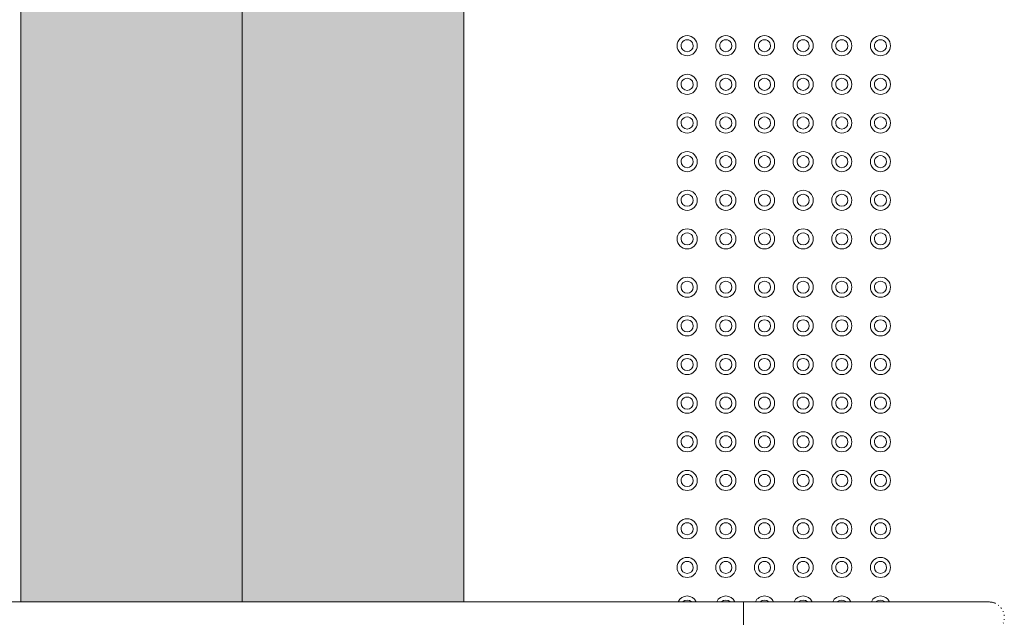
# Model space of a CAD drawing. Header units: metres. Extents: x 2.5 to 42.1, y -73.7 to -48.4.
# Tile 32 of 256: x 9.1 to 10.3, y -60.5 to -59.7. Entities that reach past the tile are written whole.
import ezdxf

# ---------------------------------------------------------------- set-up
doc = ezdxf.new("R2010")
doc.units = ezdxf.units.M
doc.linetypes.add('Projeção', pattern=[0.003968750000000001, 0.002381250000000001, -0.0015875])
for name, color, linetype, lineweight in [('A-FLOR', 7, 'Continuous', 18), ('A-GENM', 7, 'Continuous', 18), ('Balaústres', 7, 'Continuous', 18), ('Corrimão', 7, 'Continuous', 18), ('Guarda-corpos', 7, 'Continuous', 18), ('S-STRS', 7, 'Continuous', 18)]:
    doc.layers.add(name, color=color, linetype=linetype, lineweight=lineweight)
pattern_1 = [(49.99999999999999, (21.555, -62.92899999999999), (0.2732740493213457, -0.02391137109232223), [0.02858, -0.31433]), (355, (21.555, -62.92899999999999), (-0.05286337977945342, 0.2865879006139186), [0.02286, -0.25146]), (100.451, (21.578, -62.931), (0.2204178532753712, 0.2626803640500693), [0.02429, -0.26714]), (46.184, (21.555, -62.853), (0.4066185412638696, -0.06305748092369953), [0.04286, -0.47149]), (96.636, (21.589, -62.858), (0.356106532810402, 0.371138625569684), [0.03643, -0.4007]), (351.184, (21.555, -62.853), (0.3561083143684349, 0.3711369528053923), [0.03429, -0.37719]), (21, (21.593, -62.872), (0.2274184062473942, -0.1533992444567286), [0.02858, -0.31433]), (326, (21.593, -62.872), (0.09270521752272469, 0.2762841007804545), [0.02286, -0.25146]), (71.45100000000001, (21.612, -62.88399999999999), (0.3201317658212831, 0.1228847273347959), [0.02429, -0.26714]), (37.50000000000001, (21.555, -62.92899999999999), (0.004637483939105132, 0.1268326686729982), [0.00251, -0.2459, 0.00251, -0.25276, -0.25241]), (37.50000000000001, (21.555, -62.92899999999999), (0.004637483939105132, 0.1268326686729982), [-0.50368, 0.00251, -0.2499]), (7.499999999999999, (21.555, -62.92899999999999), (0.1002335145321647, 0.1502686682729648), [0.00251, -0.14303, 0.00251, -0.24018, -0.0962]), (7.499999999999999, (21.555, -62.92899999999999), (0.1002335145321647, 0.1502686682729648), [-0.38824, 0.00251, -0.09369]), (327.5, (21.47, -62.92899999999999), (0.2033840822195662, -0.008594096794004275), [0.00251, -0.09274, 0.00251, -0.29467, -0.39433]), (327.5, (21.47, -62.92899999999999), (0.2033840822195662, -0.008594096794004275), [-0.39243, 0.00251, -0.39182]), (317.5, (21.432, -62.92899999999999), (0.2221915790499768, 0.0381397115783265), [0.00251, -0.12131, 0.00251, -0.19484, -0.28004]), (317.5, (21.432, -62.92899999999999), (0.2221915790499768, 0.0381397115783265), [-0.32118, 0.00251, -0.27752])]

# ---------------------------------------------------------------- blocks, each defined once
blk = doc.blocks.new('_ARQPWR_ACS Piso tátil de alerta - 30 cm Inox-7195133-TÉRREO _0_32m')
at = {"layer": 'A-GENM', "color": 253, "true_color": 0xaaaaaa}
for centre, radius, start, end in [((-0.1199999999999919, 0.1200000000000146), 0.01249999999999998, 0, 179.9999999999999), ((-0.1199999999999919, 0.1200000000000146), 0.007500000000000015, 359.9999999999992, 179.9999999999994), ((-0.07199999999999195, 0.1200000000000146), 0.0125, 0, 179.9999999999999), ((-0.07199999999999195, 0.1200000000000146), 0.007500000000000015, 359.9999999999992, 179.9999999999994), ((-0.02399999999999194, 0.1200000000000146), 0.0125, 3.81666561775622e-14, 179.9999999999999), ((-0.02399999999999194, 0.1200000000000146), 0.007500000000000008, 359.9999999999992, 179.9999999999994), ((0.02400000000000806, 0.1200000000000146), 0.0125, 3.498610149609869e-14, 179.9999999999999), ((0.02400000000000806, 0.1200000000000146), 0.007500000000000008, 359.9999999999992, 179.9999999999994), ((0.07200000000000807, 0.1200000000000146), 0.0125, 3.180554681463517e-14, 179.9999999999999), ((0.07200000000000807, 0.1200000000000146), 0.007499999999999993, 359.9999999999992, 179.9999999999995), ((0.120000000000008, 0.1200000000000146), 0.0125, 0, 179.9999999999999), ((0.120000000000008, 0.1200000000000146), 0.007500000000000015, 359.9999999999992, 179.9999999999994), ((-0.1199999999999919, 0.1200000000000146), 0.0125, 179.9999999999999, 359.9999999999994), ((-0.1199999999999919, 0.1200000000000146), 0.007500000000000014, 179.9999999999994, 359.9999999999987), ((-0.07199999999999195, 0.1200000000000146), 0.0125, 179.9999999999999, 359.9999999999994), ((-0.07199999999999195, 0.1200000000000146), 0.00750000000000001, 179.9999999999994, 359.9999999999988), ((-0.02399999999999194, 0.1200000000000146), 0.0125, 179.9999999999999, 359.9999999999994), ((-0.02399999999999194, 0.1200000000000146), 0.007500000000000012, 179.9999999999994, 359.9999999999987), ((0.02400000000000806, 0.1200000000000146), 0.0125, 179.9999999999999, 359.9999999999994), ((0.02400000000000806, 0.1200000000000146), 0.007500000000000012, 179.9999999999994, 359.9999999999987), ((0.07200000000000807, 0.1200000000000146), 0.0125, 179.9999999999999, 359.9999999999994), ((0.07200000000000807, 0.1200000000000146), 0.007500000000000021, 179.9999999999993, 359.9999999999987), ((0.120000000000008, 0.1200000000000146), 0.0125, 179.9999999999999, 359.9999999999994), ((0.120000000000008, 0.1200000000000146), 0.00750000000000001, 179.9999999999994, 359.9999999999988), ((-0.119999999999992, 0.07200000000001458), 0.0125, 2.544443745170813e-14, 179.9999999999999), ((-0.119999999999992, 0.07200000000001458), 0.007500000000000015, 359.9999999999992, 179.9999999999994), ((-0.07199999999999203, 0.07200000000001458), 0.01249999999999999, 2.544443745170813e-14, 179.9999999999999), ((-0.07199999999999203, 0.07200000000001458), 0.007500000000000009, 359.9999999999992, 179.9999999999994), ((-0.02399999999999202, 0.07200000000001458), 0.01249999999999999, 3.180554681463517e-14, 179.9999999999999), ((-0.02399999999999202, 0.07200000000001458), 0.007500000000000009, 359.9999999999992, 179.9999999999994), ((0.02400000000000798, 0.07200000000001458), 0.01249999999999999, 3.180554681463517e-14, 179.9999999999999), ((0.02400000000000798, 0.07200000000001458), 0.007500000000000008, 359.9999999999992, 179.9999999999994), ((0.07200000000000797, 0.07200000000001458), 0.0125, 0, 179.9999999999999), ((0.07200000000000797, 0.07200000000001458), 0.007500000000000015, 359.9999999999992, 179.9999999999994), ((0.120000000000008, 0.07200000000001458), 0.01249999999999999, 2.544443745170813e-14, 179.9999999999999), ((0.120000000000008, 0.07200000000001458), 0.007500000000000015, 359.9999999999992, 179.9999999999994), ((-0.119999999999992, 0.07200000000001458), 0.01249999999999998, 179.9999999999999, 359.9999999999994), ((-0.119999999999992, 0.07200000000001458), 0.00750000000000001, 179.9999999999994, 359.9999999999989), ((-0.07199999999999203, 0.07200000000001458), 0.01249999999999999, 179.9999999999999, 359.9999999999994), ((-0.07199999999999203, 0.07200000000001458), 0.00750000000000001, 179.9999999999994, 359.9999999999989), ((-0.02399999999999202, 0.07200000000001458), 0.01249999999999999, 179.9999999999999, 359.9999999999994), ((-0.02399999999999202, 0.07200000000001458), 0.007500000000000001, 179.9999999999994, 359.9999999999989), ((0.02400000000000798, 0.07200000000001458), 0.01249999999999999, 179.9999999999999, 359.9999999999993), ((0.02400000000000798, 0.07200000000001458), 0.007500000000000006, 179.9999999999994, 359.9999999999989), ((0.07200000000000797, 0.07200000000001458), 0.0125, 179.9999999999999, 359.9999999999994), ((0.07200000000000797, 0.07200000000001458), 0.0075, 179.9999999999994, 359.9999999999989), ((0.120000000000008, 0.07200000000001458), 0.01249999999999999, 179.9999999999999, 359.9999999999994), ((0.120000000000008, 0.07200000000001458), 0.00750000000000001, 179.9999999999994, 359.9999999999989), ((-0.1199999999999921, 0.02400000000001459), 0.0125, 1.590277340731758e-14, 179.9999999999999), ((-0.1199999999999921, 0.02400000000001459), 0.007500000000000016, 359.9999999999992, 179.9999999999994), ((-0.0719999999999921, 0.02400000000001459), 0.0125, 1.590277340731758e-14, 179.9999999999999), ((-0.0719999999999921, 0.02400000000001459), 0.007500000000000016, 359.9999999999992, 179.9999999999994), ((-0.02399999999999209, 0.02400000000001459), 0.01249999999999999, 5.088887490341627e-14, 179.9999999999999), ((-0.02399999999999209, 0.02400000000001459), 0.007500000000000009, 359.9999999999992, 179.9999999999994), ((0.02400000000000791, 0.02400000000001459), 0.01249999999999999, 4.452776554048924e-14, 179.9999999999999), ((0.02400000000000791, 0.02400000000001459), 0.007500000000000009, 359.9999999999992, 179.9999999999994), ((0.07200000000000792, 0.02400000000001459), 0.0125, 4.452776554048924e-14, 179.9999999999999), ((0.07200000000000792, 0.02400000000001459), 0.007500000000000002, 359.9999999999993, 179.9999999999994), ((0.1200000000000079, 0.02400000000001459), 0.0125, 1.590277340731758e-14, 179.9999999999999), ((0.1200000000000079, 0.02400000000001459), 0.007500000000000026, 359.9999999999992, 179.9999999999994), ((-0.1199999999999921, 0.02400000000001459), 0.01249999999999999, 179.9999999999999, 359.9999999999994), ((-0.1199999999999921, 0.02400000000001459), 0.007500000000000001, 179.9999999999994, 359.9999999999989), ((-0.0719999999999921, 0.02400000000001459), 0.01249999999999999, 179.9999999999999, 359.9999999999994), ((-0.0719999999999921, 0.02400000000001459), 0.007500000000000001, 179.9999999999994, 359.9999999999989), ((-0.02399999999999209, 0.02400000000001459), 0.01249999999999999, 179.9999999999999, 359.9999999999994), ((-0.02399999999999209, 0.02400000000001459), 0.007500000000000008, 179.9999999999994, 359.9999999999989), ((0.02400000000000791, 0.02400000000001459), 0.01249999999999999, 179.9999999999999, 359.9999999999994), ((0.02400000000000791, 0.02400000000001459), 0.007500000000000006, 179.9999999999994, 359.9999999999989), ((0.07200000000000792, 0.02400000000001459), 0.01249999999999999, 179.9999999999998, 359.9999999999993), ((0.07200000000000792, 0.02400000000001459), 0.007500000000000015, 179.9999999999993, 359.9999999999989), ((0.1200000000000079, 0.02400000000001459), 0.01249999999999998, 179.9999999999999, 359.9999999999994), ((0.1200000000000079, 0.02400000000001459), 0.007500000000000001, 179.9999999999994, 359.9999999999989), ((-0.1199999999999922, -0.02399999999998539), 0.01249999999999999, 5.724998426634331e-14, 179.9999999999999), ((-0.07199999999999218, -0.02399999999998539), 0.0125, 1.90833280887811e-14, 179.9999999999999), ((-0.02399999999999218, -0.02399999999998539), 0.01249999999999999, 4.452776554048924e-14, 179.9999999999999), ((0.02400000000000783, -0.02399999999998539), 0.01249999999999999, 6.361109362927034e-14, 179.9999999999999), ((0.07200000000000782, -0.02399999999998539), 0.0125, 2.544443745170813e-14, 179.9999999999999), ((0.1200000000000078, -0.02399999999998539), 0.0125, 1.90833280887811e-14, 179.9999999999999), ((-0.1199999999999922, -0.02399999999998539), 0.01249999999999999, 179.9999999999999, 359.9999999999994), ((-0.1199999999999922, -0.02399999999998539), 0.007500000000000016, 359.9999999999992, 179.9999999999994), ((-0.1199999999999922, -0.02399999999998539), 0.007500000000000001, 179.9999999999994, 359.9999999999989), ((-0.07199999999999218, -0.02399999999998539), 0.01249999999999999, 179.9999999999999, 359.9999999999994), ((-0.07199999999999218, -0.02399999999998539), 0.007500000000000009, 359.9999999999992, 179.9999999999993), ((-0.07199999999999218, -0.02399999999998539), 0.007500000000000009, 179.9999999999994, 359.9999999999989), ((-0.02399999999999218, -0.02399999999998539), 0.01249999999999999, 179.9999999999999, 359.9999999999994), ((-0.02399999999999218, -0.02399999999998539), 0.007500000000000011, 359.9999999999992, 179.9999999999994), ((-0.02399999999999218, -0.02399999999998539), 0.007500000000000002, 179.9999999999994, 359.9999999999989), ((0.02400000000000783, -0.02399999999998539), 0.01249999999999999, 179.9999999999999, 359.9999999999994), ((0.02400000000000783, -0.02399999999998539), 0.007500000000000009, 359.9999999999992, 179.9999999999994), ((0.02400000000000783, -0.02399999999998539), 0.007500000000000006, 179.9999999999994, 359.9999999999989), ((0.07200000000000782, -0.02399999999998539), 0.01249999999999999, 179.9999999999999, 359.9999999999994), ((0.07200000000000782, -0.02399999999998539), 0.007500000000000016, 359.9999999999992, 179.9999999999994), ((0.07200000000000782, -0.02399999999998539), 0.007500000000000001, 179.9999999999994, 359.9999999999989), ((0.1200000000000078, -0.02399999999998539), 0.01249999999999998, 179.9999999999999, 359.9999999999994), ((0.1200000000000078, -0.02399999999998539), 0.007500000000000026, 359.9999999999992, 179.9999999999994), ((0.1200000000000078, -0.02399999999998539), 0.007500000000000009, 179.9999999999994, 359.9999999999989), ((-0.1199999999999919, -0.07199999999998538), 0.01249999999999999, 6.361109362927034e-14, 179.9999999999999), ((-0.07199999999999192, -0.07199999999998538), 0.01249999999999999, 6.361109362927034e-14, 179.9999999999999), ((-0.02399999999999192, -0.07199999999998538), 0.01249999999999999, 7.63333123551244e-14, 179.9999999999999), ((0.02400000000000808, -0.07199999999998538), 0.01249999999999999, 6.361109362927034e-14, 179.9999999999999), ((0.07200000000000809, -0.07199999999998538), 0.01249999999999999, 5.724998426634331e-14, 179.9999999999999), ((0.1200000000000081, -0.07199999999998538), 0.01249999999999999, 6.997220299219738e-14, 179.9999999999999), ((-0.1199999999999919, -0.07199999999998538), 0.01249999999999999, 179.9999999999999, 359.9999999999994), ((-0.1199999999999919, -0.07199999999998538), 0.007500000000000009, 359.9999999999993, 179.9999999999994), ((-0.1199999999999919, -0.07199999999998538), 0.007500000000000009, 179.9999999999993, 359.999999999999), ((-0.07199999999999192, -0.07199999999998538), 0.0125, 179.9999999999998, 359.9999999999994), ((-0.07199999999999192, -0.07199999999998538), 0.007500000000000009, 359.9999999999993, 179.9999999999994), ((-0.07199999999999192, -0.07199999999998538), 0.007500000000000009, 179.9999999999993, 359.999999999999), ((-0.02399999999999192, -0.07199999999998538), 0.01249999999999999, 179.9999999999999, 359.9999999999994), ((-0.02399999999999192, -0.07199999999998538), 0.007500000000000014, 359.9999999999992, 179.9999999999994), ((-0.02399999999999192, -0.07199999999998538), 0.007500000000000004, 179.9999999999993, 359.999999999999), ((0.02400000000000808, -0.07199999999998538), 0.01249999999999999, 179.9999999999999, 359.9999999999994), ((0.02400000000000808, -0.07199999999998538), 0.007500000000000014, 359.9999999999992, 179.9999999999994), ((0.02400000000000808, -0.07199999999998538), 0.0075, 179.9999999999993, 359.999999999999), ((0.07200000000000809, -0.07199999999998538), 0.0125, 179.9999999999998, 359.9999999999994), ((0.07200000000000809, -0.07199999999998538), 0.007500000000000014, 359.9999999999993, 179.9999999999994), ((0.07200000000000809, -0.07199999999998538), 0.007499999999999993, 179.9999999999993, 359.9999999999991), ((0.1200000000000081, -0.07199999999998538), 0.01249999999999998, 179.9999999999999, 359.9999999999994), ((0.1200000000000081, -0.07199999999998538), 0.007500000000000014, 359.9999999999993, 179.9999999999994), ((0.1200000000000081, -0.07199999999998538), 0.007500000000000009, 179.9999999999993, 359.999999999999), ((-0.1199999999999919, -0.1199999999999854), 0.0125, 2.544443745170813e-14, 179.9999999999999), ((-0.07199999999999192, -0.1199999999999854), 0.0125, 2.544443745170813e-14, 179.9999999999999), ((-0.02399999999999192, -0.1199999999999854), 0.01249999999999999, 3.180554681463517e-14, 179.9999999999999), ((0.02400000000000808, -0.1199999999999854), 0.01249999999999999, 4.452776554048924e-14, 179.9999999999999), ((0.07200000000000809, -0.1199999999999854), 0.01249999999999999, 2.544443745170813e-14, 179.9999999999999), ((0.1200000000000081, -0.1199999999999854), 0.0125, 2.544443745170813e-14, 179.9999999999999), ((-0.1199999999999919, -0.1199999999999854), 0.01249999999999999, 179.9999999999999, 359.9999999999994), ((-0.1199999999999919, -0.1199999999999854), 0.007499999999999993, 359.9999999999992, 179.9999999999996), ((-0.1199999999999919, -0.1199999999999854), 0.007500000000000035, 179.9999999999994, 359.9999999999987), ((-0.07199999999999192, -0.1199999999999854), 0.0125, 179.9999999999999, 359.9999999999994), ((-0.07199999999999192, -0.1199999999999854), 0.007499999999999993, 359.9999999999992, 179.9999999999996), ((-0.07199999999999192, -0.1199999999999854), 0.007500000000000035, 179.9999999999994, 359.9999999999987), ((-0.02399999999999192, -0.1199999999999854), 0.01249999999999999, 179.9999999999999, 359.9999999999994), ((-0.02399999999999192, -0.1199999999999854), 0.007500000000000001, 359.9999999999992, 179.9999999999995), ((-0.02399999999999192, -0.1199999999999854), 0.00750000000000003, 179.9999999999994, 359.9999999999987), ((0.02400000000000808, -0.1199999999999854), 0.01249999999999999, 179.9999999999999, 359.9999999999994), ((0.02400000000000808, -0.1199999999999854), 0.007499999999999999, 359.9999999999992, 179.9999999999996), ((0.02400000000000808, -0.1199999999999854), 0.007500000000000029, 179.9999999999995, 359.9999999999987), ((0.07200000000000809, -0.1199999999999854), 0.0125, 179.9999999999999, 359.9999999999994), ((0.07200000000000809, -0.1199999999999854), 0.007500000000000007, 359.9999999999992, 179.9999999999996), ((0.07200000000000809, -0.1199999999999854), 0.007500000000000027, 179.9999999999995, 359.9999999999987), ((0.1200000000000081, -0.1199999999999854), 0.01249999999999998, 179.9999999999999, 359.9999999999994), ((0.1200000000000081, -0.1199999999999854), 0.007500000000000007, 359.9999999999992, 179.9999999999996), ((0.1200000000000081, -0.1199999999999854), 0.007500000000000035, 179.9999999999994, 359.9999999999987)]:
    blk.add_arc(centre, radius, start, end, dxfattribs=at)
blk = doc.blocks.new('_ARQPWR_ACS Piso tátil de alerta - 30 cm Inox-V38-TÉRREO _0_32m')
at = {"layer": 'A-GENM', "color": 253, "true_color": 0xaaaaaa}
for centre, radius, start, end in [((-0.1199999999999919, 0.1200000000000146), 0.01249999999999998, 0, 179.9999999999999), ((-0.1199999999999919, 0.1200000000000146), 0.007500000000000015, 359.9999999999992, 179.9999999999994), ((-0.07199999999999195, 0.1200000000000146), 0.0125, 0, 179.9999999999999), ((-0.07199999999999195, 0.1200000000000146), 0.007500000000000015, 359.9999999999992, 179.9999999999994), ((-0.02399999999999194, 0.1200000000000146), 0.0125, 3.81666561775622e-14, 179.9999999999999), ((-0.02399999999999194, 0.1200000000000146), 0.007500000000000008, 359.9999999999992, 179.9999999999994), ((0.02400000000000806, 0.1200000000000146), 0.0125, 3.498610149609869e-14, 179.9999999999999), ((0.02400000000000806, 0.1200000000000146), 0.007500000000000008, 359.9999999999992, 179.9999999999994), ((0.07200000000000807, 0.1200000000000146), 0.0125, 3.180554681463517e-14, 179.9999999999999), ((0.07200000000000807, 0.1200000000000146), 0.007499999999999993, 359.9999999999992, 179.9999999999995), ((0.120000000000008, 0.1200000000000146), 0.0125, 0, 179.9999999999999), ((0.120000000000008, 0.1200000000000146), 0.007500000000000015, 359.9999999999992, 179.9999999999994), ((-0.1199999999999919, 0.1200000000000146), 0.0125, 179.9999999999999, 359.9999999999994), ((-0.1199999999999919, 0.1200000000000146), 0.007500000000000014, 179.9999999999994, 359.9999999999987), ((-0.07199999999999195, 0.1200000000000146), 0.0125, 179.9999999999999, 359.9999999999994), ((-0.07199999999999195, 0.1200000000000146), 0.00750000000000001, 179.9999999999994, 359.9999999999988), ((-0.02399999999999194, 0.1200000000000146), 0.0125, 179.9999999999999, 359.9999999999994), ((-0.02399999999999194, 0.1200000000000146), 0.007500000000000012, 179.9999999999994, 359.9999999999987), ((0.02400000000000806, 0.1200000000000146), 0.0125, 179.9999999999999, 359.9999999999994), ((0.02400000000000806, 0.1200000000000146), 0.007500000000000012, 179.9999999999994, 359.9999999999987), ((0.07200000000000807, 0.1200000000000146), 0.0125, 179.9999999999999, 359.9999999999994), ((0.07200000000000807, 0.1200000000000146), 0.007500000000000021, 179.9999999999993, 359.9999999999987), ((0.120000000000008, 0.1200000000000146), 0.0125, 179.9999999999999, 359.9999999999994), ((0.120000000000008, 0.1200000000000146), 0.00750000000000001, 179.9999999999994, 359.9999999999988), ((-0.119999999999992, 0.07200000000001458), 0.0125, 2.544443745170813e-14, 179.9999999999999), ((-0.119999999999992, 0.07200000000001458), 0.007500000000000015, 359.9999999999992, 179.9999999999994), ((-0.07199999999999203, 0.07200000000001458), 0.01249999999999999, 2.544443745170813e-14, 179.9999999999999), ((-0.07199999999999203, 0.07200000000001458), 0.007500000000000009, 359.9999999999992, 179.9999999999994), ((-0.02399999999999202, 0.07200000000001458), 0.01249999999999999, 3.180554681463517e-14, 179.9999999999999), ((-0.02399999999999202, 0.07200000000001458), 0.007500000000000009, 359.9999999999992, 179.9999999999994), ((0.02400000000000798, 0.07200000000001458), 0.01249999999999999, 3.180554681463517e-14, 179.9999999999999), ((0.02400000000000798, 0.07200000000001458), 0.007500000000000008, 359.9999999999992, 179.9999999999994), ((0.07200000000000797, 0.07200000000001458), 0.0125, 0, 179.9999999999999), ((0.07200000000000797, 0.07200000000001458), 0.007500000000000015, 359.9999999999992, 179.9999999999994), ((0.120000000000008, 0.07200000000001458), 0.01249999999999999, 2.544443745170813e-14, 179.9999999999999), ((0.120000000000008, 0.07200000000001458), 0.007500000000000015, 359.9999999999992, 179.9999999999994), ((-0.119999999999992, 0.07200000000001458), 0.01249999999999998, 179.9999999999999, 359.9999999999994), ((-0.119999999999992, 0.07200000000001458), 0.00750000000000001, 179.9999999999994, 359.9999999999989), ((-0.07199999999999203, 0.07200000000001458), 0.01249999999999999, 179.9999999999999, 359.9999999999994), ((-0.07199999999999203, 0.07200000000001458), 0.00750000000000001, 179.9999999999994, 359.9999999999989), ((-0.02399999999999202, 0.07200000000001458), 0.01249999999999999, 179.9999999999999, 359.9999999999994), ((-0.02399999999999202, 0.07200000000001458), 0.007500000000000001, 179.9999999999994, 359.9999999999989), ((0.02400000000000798, 0.07200000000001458), 0.01249999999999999, 179.9999999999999, 359.9999999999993), ((0.02400000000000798, 0.07200000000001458), 0.007500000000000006, 179.9999999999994, 359.9999999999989), ((0.07200000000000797, 0.07200000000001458), 0.0125, 179.9999999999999, 359.9999999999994), ((0.07200000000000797, 0.07200000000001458), 0.0075, 179.9999999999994, 359.9999999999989), ((0.120000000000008, 0.07200000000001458), 0.01249999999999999, 179.9999999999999, 359.9999999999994), ((0.120000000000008, 0.07200000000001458), 0.00750000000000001, 179.9999999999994, 359.9999999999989), ((-0.1199999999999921, 0.02400000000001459), 0.01249999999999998, 25.71040256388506, 154.2895974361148), ((-0.1199999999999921, 0.02400000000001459), 0.007499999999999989, 46.64990175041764, 133.3500982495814), ((-0.0719999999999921, 0.02400000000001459), 0.01249999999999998, 25.71040256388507, 154.2895974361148), ((-0.0719999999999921, 0.02400000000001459), 0.007499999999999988, 46.64990175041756, 133.3500982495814), ((-0.02399999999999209, 0.02400000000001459), 0.01249999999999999, 25.29853726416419, 154.3396925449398), ((-0.02399999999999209, 0.02400000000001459), 0.007499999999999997, 46.08585666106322, 133.6238956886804), ((0.02400000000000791, 0.02400000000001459), 0.01249999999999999, 25.71040256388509, 154.2895974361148), ((0.02400000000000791, 0.02400000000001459), 0.007499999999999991, 46.64990175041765, 133.3500982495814), ((0.07200000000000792, 0.02400000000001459), 0.01249999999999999, 25.71040256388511, 154.2895974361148), ((0.07200000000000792, 0.02400000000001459), 0.007499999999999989, 46.64990175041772, 133.3500982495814), ((0.1200000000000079, 0.02400000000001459), 0.01249999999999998, 25.71040256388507, 154.2895974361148), ((0.1200000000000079, 0.02400000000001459), 0.007499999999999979, 46.6499017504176, 133.3500982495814), ((-0.1199999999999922, -0.02399999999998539), 0.01249999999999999, 5.724998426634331e-14, 179.9999999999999), ((-0.07199999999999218, -0.02399999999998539), 0.0125, 1.90833280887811e-14, 179.9999999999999), ((-0.02399999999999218, -0.02399999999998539), 0.01249999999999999, 4.452776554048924e-14, 179.9999999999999), ((0.02400000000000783, -0.02399999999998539), 0.01249999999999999, 6.361109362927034e-14, 179.9999999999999), ((0.07200000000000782, -0.02399999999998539), 0.0125, 2.544443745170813e-14, 179.9999999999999), ((0.1200000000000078, -0.02399999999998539), 0.0125, 45.70198121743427, 179.9999999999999), ((-0.1199999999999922, -0.02399999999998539), 0.01249999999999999, 179.9999999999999, 359.9999999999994), ((-0.1199999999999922, -0.02399999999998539), 0.007500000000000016, 359.9999999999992, 179.9999999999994), ((-0.1199999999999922, -0.02399999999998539), 0.007500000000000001, 179.9999999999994, 359.9999999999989), ((-0.07199999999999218, -0.02399999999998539), 0.01249999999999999, 179.9999999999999, 359.9999999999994), ((-0.07199999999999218, -0.02399999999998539), 0.007500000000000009, 359.9999999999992, 179.9999999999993), ((-0.07199999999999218, -0.02399999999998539), 0.007500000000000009, 179.9999999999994, 359.9999999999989), ((-0.02399999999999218, -0.02399999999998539), 0.01249999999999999, 179.9999999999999, 359.9999999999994), ((-0.02399999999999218, -0.02399999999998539), 0.007500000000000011, 359.9999999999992, 179.9999999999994), ((-0.02399999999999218, -0.02399999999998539), 0.007500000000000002, 179.9999999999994, 359.9999999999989), ((0.02400000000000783, -0.02399999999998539), 0.01249999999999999, 179.9999999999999, 359.9999999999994), ((0.02400000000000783, -0.02399999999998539), 0.007500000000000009, 359.9999999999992, 179.9999999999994), ((0.02400000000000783, -0.02399999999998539), 0.007500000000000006, 179.9999999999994, 359.9999999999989), ((0.07200000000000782, -0.02399999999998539), 0.01249999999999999, 179.9999999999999, 359.9999999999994), ((0.07200000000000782, -0.02399999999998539), 0.007500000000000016, 359.9999999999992, 179.9999999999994), ((0.07200000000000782, -0.02399999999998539), 0.007500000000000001, 179.9999999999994, 359.9999999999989), ((0.1200000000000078, -0.02399999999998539), 0.0125, 179.9999999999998, 314.2980187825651), ((0.1200000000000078, -0.02399999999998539), 0.007500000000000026, 359.9999999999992, 179.9999999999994), ((0.1200000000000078, -0.02399999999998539), 0.007500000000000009, 179.9999999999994, 359.9999999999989), ((0.1200000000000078, -0.02399999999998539), 0.01250000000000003, 0, 45), ((0.1200000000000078, -0.02399999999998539), 0.01249999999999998, 314.9999999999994, 359.9999999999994), ((-0.1199999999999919, -0.07199999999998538), 0.01249999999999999, 6.361109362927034e-14, 179.9999999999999), ((-0.07199999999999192, -0.07199999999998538), 0.01249999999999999, 6.361109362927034e-14, 179.9999999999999), ((-0.02399999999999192, -0.07199999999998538), 0.01249999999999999, 7.63333123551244e-14, 179.9999999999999), ((0.02400000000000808, -0.07199999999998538), 0.01249999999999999, 6.361109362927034e-14, 179.9999999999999), ((0.07200000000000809, -0.07199999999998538), 0.01249999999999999, 5.724998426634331e-14, 179.9999999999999), ((0.1200000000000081, -0.07199999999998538), 0.01249999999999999, 45.70198121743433, 179.9999999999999), ((-0.1199999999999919, -0.07199999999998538), 0.01249999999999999, 179.9999999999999, 359.9999999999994), ((-0.1199999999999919, -0.07199999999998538), 0.007500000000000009, 359.9999999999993, 179.9999999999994), ((-0.1199999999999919, -0.07199999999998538), 0.007500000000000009, 179.9999999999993, 359.999999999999), ((-0.07199999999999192, -0.07199999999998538), 0.0125, 179.9999999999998, 359.9999999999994), ((-0.07199999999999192, -0.07199999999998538), 0.007500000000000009, 359.9999999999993, 179.9999999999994), ((-0.07199999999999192, -0.07199999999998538), 0.007500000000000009, 179.9999999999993, 359.999999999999), ((-0.02399999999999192, -0.07199999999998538), 0.01249999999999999, 179.9999999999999, 359.9999999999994), ((-0.02399999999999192, -0.07199999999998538), 0.007500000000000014, 359.9999999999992, 179.9999999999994), ((-0.02399999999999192, -0.07199999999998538), 0.007500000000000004, 179.9999999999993, 359.999999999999), ((0.02400000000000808, -0.07199999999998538), 0.01249999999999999, 179.9999999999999, 359.9999999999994), ((0.02400000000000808, -0.07199999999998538), 0.007500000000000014, 359.9999999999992, 179.9999999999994), ((0.02400000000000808, -0.07199999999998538), 0.0075, 179.9999999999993, 359.999999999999), ((0.07200000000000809, -0.07199999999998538), 0.0125, 179.9999999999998, 359.9999999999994), ((0.07200000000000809, -0.07199999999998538), 0.007500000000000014, 359.9999999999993, 179.9999999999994), ((0.07200000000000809, -0.07199999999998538), 0.007499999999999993, 179.9999999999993, 359.9999999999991), ((0.1200000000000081, -0.07199999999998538), 0.01249999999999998, 179.9999999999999, 359.9999999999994), ((0.1200000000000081, -0.07199999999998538), 0.007500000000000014, 359.9999999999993, 179.9999999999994), ((0.1200000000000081, -0.07199999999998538), 0.007500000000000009, 179.9999999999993, 359.999999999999), ((0.1200000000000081, -0.07199999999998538), 0.01250000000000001, 0, 45.00000000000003), ((-0.1199999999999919, -0.1199999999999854), 0.0125, 2.544443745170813e-14, 179.9999999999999), ((-0.07199999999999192, -0.1199999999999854), 0.0125, 2.544443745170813e-14, 179.9999999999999), ((-0.02399999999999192, -0.1199999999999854), 0.01249999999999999, 3.180554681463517e-14, 179.9999999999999), ((0.02400000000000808, -0.1199999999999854), 0.01249999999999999, 4.452776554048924e-14, 179.9999999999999), ((0.07200000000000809, -0.1199999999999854), 0.01249999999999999, 2.544443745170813e-14, 179.9999999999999), ((0.1200000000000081, -0.1199999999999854), 0.0125, 2.544443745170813e-14, 179.9999999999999), ((-0.1199999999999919, -0.1199999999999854), 0.01249999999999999, 179.9999999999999, 359.9999999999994), ((-0.1199999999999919, -0.1199999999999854), 0.007499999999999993, 359.9999999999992, 179.9999999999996), ((-0.1199999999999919, -0.1199999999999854), 0.007500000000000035, 179.9999999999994, 359.9999999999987), ((-0.07199999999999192, -0.1199999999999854), 0.0125, 179.9999999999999, 359.9999999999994), ((-0.07199999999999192, -0.1199999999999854), 0.007499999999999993, 359.9999999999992, 179.9999999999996), ((-0.07199999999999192, -0.1199999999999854), 0.007500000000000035, 179.9999999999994, 359.9999999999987), ((-0.02399999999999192, -0.1199999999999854), 0.01249999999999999, 179.9999999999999, 359.9999999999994), ((-0.02399999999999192, -0.1199999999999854), 0.007500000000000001, 359.9999999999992, 179.9999999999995), ((-0.02399999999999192, -0.1199999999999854), 0.00750000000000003, 179.9999999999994, 359.9999999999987), ((0.02400000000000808, -0.1199999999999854), 0.01249999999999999, 179.9999999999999, 359.9999999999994), ((0.02400000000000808, -0.1199999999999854), 0.007499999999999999, 359.9999999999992, 179.9999999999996), ((0.02400000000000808, -0.1199999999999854), 0.007500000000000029, 179.9999999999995, 359.9999999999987), ((0.07200000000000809, -0.1199999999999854), 0.0125, 179.9999999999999, 359.9999999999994), ((0.07200000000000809, -0.1199999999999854), 0.007500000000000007, 359.9999999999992, 179.9999999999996), ((0.07200000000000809, -0.1199999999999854), 0.007500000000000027, 179.9999999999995, 359.9999999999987), ((0.1200000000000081, -0.1199999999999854), 0.01249999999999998, 179.9999999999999, 359.9999999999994), ((0.1200000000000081, -0.1199999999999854), 0.007500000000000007, 359.9999999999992, 179.9999999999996), ((0.1200000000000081, -0.1199999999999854), 0.007500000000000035, 179.9999999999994, 359.9999999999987)]:
    blk.add_arc(centre, radius, start, end, dxfattribs=at)
blk = doc.blocks.new('Guarda-corpo - 1_-6163817-TÉRREO _0_32m')
at = {"layer": 'Balaústres', "color": 253, "true_color": 0xaaaaaa}
for p, q in [((-0.007607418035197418, 0.3222650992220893), (-0.006902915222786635, 0.3225553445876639)), ((0.002280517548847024, 0.3237130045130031), (0.003035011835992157, 0.3236066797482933)), ((0.006710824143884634, 0.3226288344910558), (0.007418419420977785, 0.3223462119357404)), ((0.01137657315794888, 0.3200799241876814), (0.01197850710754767, 0.3196127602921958)), ((-0.01527992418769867, 0.3161765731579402), (-0.01481276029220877, 0.316778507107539)), ((-0.01905000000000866, 0.2031999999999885), (-0.01905000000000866, -1.299440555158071e-14)), ((0.01904999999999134, -1.299440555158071e-14), (0.01904999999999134, 0.2031999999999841))]:
    blk.add_line(p, q, dxfattribs=at)
at = {"layer": 'Balaústres', "color": 253, "true_color": 0xaaaaaa, "flags": 128}
for points in [[(-0.01213772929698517, 0.3194825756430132), (-0.01154087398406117, 0.3199562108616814), (-0.01092555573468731, 0.3204055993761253)], [(-0.003237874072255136, 0.3235728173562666), (-0.00248457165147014, 0.3236872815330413), (-0.001727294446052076, 0.3237715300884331)], [(-0.01905000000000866, 0.304799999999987), (-0.01903476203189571, 0.3055617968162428), (-0.01898907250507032, 0.3063223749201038), (-0.01891300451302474, 0.3070805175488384), (-0.01880667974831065, 0.3078350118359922), (-0.01867026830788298, 0.3085846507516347), (-0.01850398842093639, 0.3093282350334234), (-0.01830810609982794, 0.3100645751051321), (-0.01808293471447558, 0.3107924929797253), (-0.01782883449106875, 0.311510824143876), (-0.01754621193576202, 0.3122184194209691), (-0.0172355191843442, 0.3129141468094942)], [(0.01468257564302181, 0.3169377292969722), (0.01515621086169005, 0.3163408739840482), (0.01560559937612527, 0.3157255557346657)], [(0.01746509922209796, 0.3124074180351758), (0.01775534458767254, 0.311702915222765), (0.01801718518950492, 0.3109873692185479), (0.01825020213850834, 0.3102619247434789), (0.01845402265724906, 0.3095277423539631), (0.01862832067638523, 0.3087859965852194), (0.01877281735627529, 0.3080378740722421), (0.01888728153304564, 0.3072845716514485), (0.0189715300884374, 0.3065272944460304), (0.01902542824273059, 0.3057672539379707), (0.01904888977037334, 0.3050056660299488), (0.01904999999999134, 0.304799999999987)], [(-0.01905000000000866, 0.304799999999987), (-0.01905000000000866, 0.3047187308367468), (-0.01905000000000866, 0.3044750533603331), (-0.01905000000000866, 0.3040693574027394), (-0.01905000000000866, 0.3035022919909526), (-0.01905000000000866, 0.3027747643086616), (-0.01905000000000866, 0.3018879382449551), (-0.01905000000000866, 0.3008432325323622), (-0.01905000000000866, 0.299642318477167), (-0.01905000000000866, 0.2982871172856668), (-0.01905000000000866, 0.2967797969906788), (-0.01905000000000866, 0.2951227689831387), (-0.01905000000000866, 0.2933186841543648), (-0.01905000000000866, 0.291370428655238), (-0.01905000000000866, 0.2892811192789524), (-0.01905000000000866, 0.2870540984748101), (-0.01905000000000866, 0.2846929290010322), (-0.01905000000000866, 0.2822013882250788), (-0.01905000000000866, 0.2795834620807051), (-0.01905000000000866, 0.2768433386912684), (-0.01905000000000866, 0.2739854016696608), (-0.01905000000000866, 0.2710142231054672), (-0.01905000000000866, 0.2679345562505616), (-0.01905000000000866, 0.2647513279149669), (-0.01905000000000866, 0.2614696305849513), (-0.01905000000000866, 0.2580947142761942), (-0.01905000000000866, 0.2546319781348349), (-0.01905000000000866, 0.2510869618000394), (-0.01905000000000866, 0.2474653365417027), (-0.01905000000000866, 0.243772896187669), (-0.01905000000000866, 0.2400155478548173), (-0.01905000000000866, 0.2361993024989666), (-0.01905000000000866, 0.2323302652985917), (-0.01905000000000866, 0.2284146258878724), (-0.01905000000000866, 0.2244586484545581), (-0.01905000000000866, 0.2204686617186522), (-0.01905000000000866, 0.2164510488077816), (-0.01905000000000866, 0.2124122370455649), (-0.01905000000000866, 0.2083586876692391), (-0.01905000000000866, 0.204296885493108), (-0.01905000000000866, 0.2031999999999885)], [(-0.01905000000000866, 0.2928069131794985), (-0.01905000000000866, 0.2946502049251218), (-0.01905000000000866, 0.2963471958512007), (-0.01905000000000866, 0.2978951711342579), (-0.01905000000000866, 0.2992916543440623), (-0.01905000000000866, 0.300534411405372), (-0.01905000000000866, 0.3016214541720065), (-0.01905000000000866, 0.3025510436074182), (-0.01905000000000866, 0.303321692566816), (-0.01905000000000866, 0.3039321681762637), (-0.01905000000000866, 0.3043814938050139), (-0.01905000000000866, 0.304668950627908), (-0.01905000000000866, 0.3047940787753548), (-0.01905000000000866, 0.304799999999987)], [(0.01904999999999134, 0.2031999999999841), (0.01904999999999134, 0.2072629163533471), (0.01904999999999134, 0.2113193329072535), (0.01904999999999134, 0.2153627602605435), (0.01904999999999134, 0.2193867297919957), (0.01904999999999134, 0.2233848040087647), (0.01904999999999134, 0.2273505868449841), (0.01904999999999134, 0.2312777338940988), (0.01904999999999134, 0.2351599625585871), (0.01904999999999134, 0.2389910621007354), (0.01904999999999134, 0.2427649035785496), (0.01904999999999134, 0.2464754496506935), (0.01904999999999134, 0.250116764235), (0.01904999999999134, 0.2536830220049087), (0.01904999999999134, 0.2571685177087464), (0.01904999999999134, 0.2605676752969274), (0.01904999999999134, 0.2638750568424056), (0.01904999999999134, 0.2670853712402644), (0.01904999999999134, 0.2701934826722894), (0.01904999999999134, 0.273194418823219), (0.01904999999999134, 0.2760833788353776), (0.01904999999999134, 0.2788557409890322), (0.01904999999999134, 0.2815070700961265), (0.01904999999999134, 0.284033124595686), (0.01904999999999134, 0.2864298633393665), (0.01904999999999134, 0.2886934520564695), (0.01904999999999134, 0.2908202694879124), (0.01904999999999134, 0.2928069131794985), (0.01904999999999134, 0.2946502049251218), (0.01904999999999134, 0.2963471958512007), (0.01904999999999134, 0.2978951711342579), (0.01904999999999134, 0.2992916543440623), (0.01904999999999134, 0.300534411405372), (0.01904999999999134, 0.3016214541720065), (0.01904999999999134, 0.3025510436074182), (0.01904999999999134, 0.303321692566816), (0.01904999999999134, 0.3039321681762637), (0.01904999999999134, 0.3043814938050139), (0.01904999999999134, 0.304668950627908), (0.01904999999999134, 0.3047940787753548), (0.01904999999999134, 0.304799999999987)], [(0.01904999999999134, 0.304799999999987), (0.01904999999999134, 0.3047187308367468), (0.01904999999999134, 0.3044750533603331), (0.01904999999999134, 0.3040693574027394), (0.01904999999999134, 0.3035022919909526), (0.01904999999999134, 0.3027747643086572), (0.01904999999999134, 0.3018879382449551), (0.01904999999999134, 0.3008432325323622), (0.01904999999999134, 0.299642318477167), (0.01904999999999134, 0.2982871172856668), (0.01904999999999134, 0.2967797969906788), (0.01904999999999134, 0.2951227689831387), (0.01904999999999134, 0.2933186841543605)], [(0.01904999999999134, 0.2812482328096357), (0.01904999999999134, 0.2795834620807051), (0.01904999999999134, 0.2768433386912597), (0.01904999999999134, 0.2739854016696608), (0.01904999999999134, 0.2710142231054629), (0.01904999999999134, 0.2679345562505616), (0.01904999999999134, 0.2647513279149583), (0.01904999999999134, 0.2614696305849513), (0.01904999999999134, 0.2580947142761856), (0.01904999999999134, 0.2546319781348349), (0.01904999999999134, 0.2510869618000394), (0.01904999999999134, 0.2474653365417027), (0.01904999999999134, 0.243772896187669), (0.01904999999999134, 0.2400155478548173), (0.01904999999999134, 0.2361993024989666), (0.01904999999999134, 0.2323302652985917), (0.01904999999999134, 0.2284146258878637), (0.01904999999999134, 0.2244586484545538), (0.01904999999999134, 0.2204686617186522), (0.01904999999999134, 0.2164510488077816), (0.01904999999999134, 0.2124122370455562), (0.01904999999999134, 0.2083586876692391), (0.01904999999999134, 0.2042968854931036), (0.01904999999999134, 0.2031999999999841)], [(-0.01905000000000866, 0.2031999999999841), (-0.01905000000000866, 0.2072629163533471), (-0.01905000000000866, 0.2113193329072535), (-0.01905000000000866, 0.2153627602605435), (-0.01905000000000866, 0.2193867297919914), (-0.01905000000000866, 0.2233848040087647), (-0.01905000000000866, 0.2273505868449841), (-0.01905000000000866, 0.2312777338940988), (-0.01905000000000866, 0.2351599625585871), (-0.01905000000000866, 0.2389910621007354), (-0.01905000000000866, 0.2427649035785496), (-0.01905000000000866, 0.2464754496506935), (-0.01905000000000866, 0.250116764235), (-0.01905000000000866, 0.2525433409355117)]]:
    blk.add_lwpolyline(points, dxfattribs=at)
blk = doc.blocks.new('Guarda-corpo - Guarda-corpo-7904701-TÉRREO _0_32m')
at = {"layer": 'Corrimão', "color": 253, "true_color": 0xaaaaaa}
for p, q in [((9.32653677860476, -60.45939708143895), (8.77653677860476, -60.45939708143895)), ((9.94899755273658, -60.45939708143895), (9.32653677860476, -60.45939708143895)), ((9.94899755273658, -60.45939708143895), (9.94899755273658, -60.49749708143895))]:
    blk.add_line(p, q, dxfattribs=at)
at = {"rotation": 270}
blk.add_blockref('Guarda-corpo - 1_-6163817-TÉRREO _0_32m', (9.94899755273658, -60.47844708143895), dxfattribs=at)
blk = doc.blocks.new('4 GRE - ESCOLA DE CINEMA E AUDIOVISUAL CINE REX R07_rvt-1-TÉRREO _0_32m')
at = {"layer": 'S-STRS', "true_color": 0xc2c2c2}
h = blk.add_hatch(dxfattribs=at)
h.set_pattern_fill('FP_15', color=9, style=0, pattern_type=2)
h.set_pattern_definition(pattern_1)
h.paths.add_polyline_path([(9.276140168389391, -64.71542525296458), (9.326536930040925, -64.71542525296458), (9.326536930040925, -63.49747525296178), (9.051536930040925, -63.49747525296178), (9.051536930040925, -64.71542525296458)])
h.paths.add_polyline_path([(9.326536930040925, -63.45937525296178), (9.326536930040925, -61.99747525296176), (9.051536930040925, -61.99747525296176), (9.051536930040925, -63.45937525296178), (9.276140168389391, -63.45937525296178)])
h.paths.add_polyline_path([(9.051536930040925, -61.95937525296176), (9.326536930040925, -61.95937525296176), (9.326536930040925, -60.49747525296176), (9.051536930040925, -60.49747525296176), (9.051536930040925, -61.85619537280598)])
h.paths.add_polyline_path([(9.051536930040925, -60.45937525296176), (9.326536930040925, -60.45937525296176), (9.326536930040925, -58.99747525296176), (9.051536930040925, -58.99747525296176), (9.051536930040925, -60.27138139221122)])
h.paths.add_polyline_path([(9.326536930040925, -58.95937525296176), (9.326536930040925, -57.58842525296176), (9.051536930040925, -57.58842525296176), (9.051536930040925, -58.95937525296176), (9.276140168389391, -58.95937525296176)])
h = blk.add_hatch(dxfattribs=at)
h.set_pattern_fill('FP_15', color=9, style=0, pattern_type=2)
h.set_pattern_definition(pattern_1)
h.paths.add_polyline_path([(9.326536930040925, -64.71542525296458), (9.440963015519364, -64.71542525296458), (9.440963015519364, -64.69030025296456), (9.447963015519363, -64.68180025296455), (9.466963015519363, -64.67780025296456), (9.524963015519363, -64.67780025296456), (9.543963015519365, -64.68180025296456), (9.550963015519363, -64.69030025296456), (9.550963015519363, -64.6979252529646), (9.601536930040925, -64.6979252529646), (9.601536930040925, -63.49747525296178), (9.326536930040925, -63.49747525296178), (9.326536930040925, -64.69030025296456)])
h.paths.add_polyline_path([(9.326536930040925, -63.45937525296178), (9.601536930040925, -63.45937525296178), (9.601536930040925, -61.99747525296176), (9.326536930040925, -61.99747525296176), (9.326536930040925, -63.44100935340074)])
h.paths.add_polyline_path([(9.326536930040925, -61.95937525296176), (9.601536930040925, -61.95937525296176), (9.601536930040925, -60.49747525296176), (9.326536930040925, -60.49747525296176), (9.326536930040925, -61.85619537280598)])
h.paths.add_polyline_path([(9.601536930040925, -60.45937525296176), (9.601536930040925, -58.99747525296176), (9.326536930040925, -58.99747525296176), (9.326536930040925, -60.45937525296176), (9.585797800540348, -60.45937525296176)])
h.paths.add_polyline_path([(9.326536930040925, -58.95937525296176), (9.601536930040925, -58.95937525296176), (9.601536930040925, -57.58842525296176), (9.326536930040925, -57.58842525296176), (9.326536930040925, -58.68656741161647)])
at = {"layer": 'A-FLOR', "color": 253, "true_color": 0xaaaaaa}
blk.add_line((9.60153693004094, -58.99747525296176), (9.60153693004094, -60.45937525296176), dxfattribs=at)
at = {"layer": 'S-STRS', "color": 253, "true_color": 0xaaaaaa}
for p, q in [((9.05153693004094, -58.99747525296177), (9.05153693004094, -60.45937525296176)), ((9.326536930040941, -58.99747525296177), (9.326536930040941, -60.45937525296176))]:
    blk.add_line(p, q, dxfattribs=at)
at = {"layer": 'S-STRS', "color": 253, "linetype": 'Projeção', "true_color": 0xaaaaaa}
for p, q in [((9.05153693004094, -58.99747525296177), (9.05153693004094, -60.45937525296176)), ((9.326536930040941, -58.99747525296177), (9.326536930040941, -60.45937525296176))]:
    blk.add_line(p, q, dxfattribs=at)
at = {"layer": 'A-GENM', "color": 253, "lineweight": 18, "true_color": 0xaaaaaa}
for name, p in [('_ARQPWR_ACS Piso tátil de alerta - 30 cm Inox-7195133-TÉRREO _0_32m', (9.998997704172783, -59.88842525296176)), ('_ARQPWR_ACS Piso tátil de alerta - 30 cm Inox-7195133-TÉRREO _0_32m', (9.998997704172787, -60.18842525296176)), ('_ARQPWR_ACS Piso tátil de alerta - 30 cm Inox-V38-TÉRREO _0_32m', (9.998997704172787, -60.48842525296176))]:
    blk.add_blockref(name, p, dxfattribs=at)
at = {"layer": 'Guarda-corpos', "color": 253, "lineweight": 18, "true_color": 0xaaaaaa}
blk.add_blockref('Guarda-corpo - Guarda-corpo-7904701-TÉRREO _0_32m', (1.514361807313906e-07, 2.182847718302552e-05), dxfattribs=at)

msp = doc.modelspace()

# ---------------------------------------------------------------- block references
at = {"lineweight": 5}
msp.add_blockref('4 GRE - ESCOLA DE CINEMA E AUDIOVISUAL CINE REX R07_rvt-1-TÉRREO _0_32m', (0, 0), dxfattribs=at)

doc.saveas('drawing.dxf')
